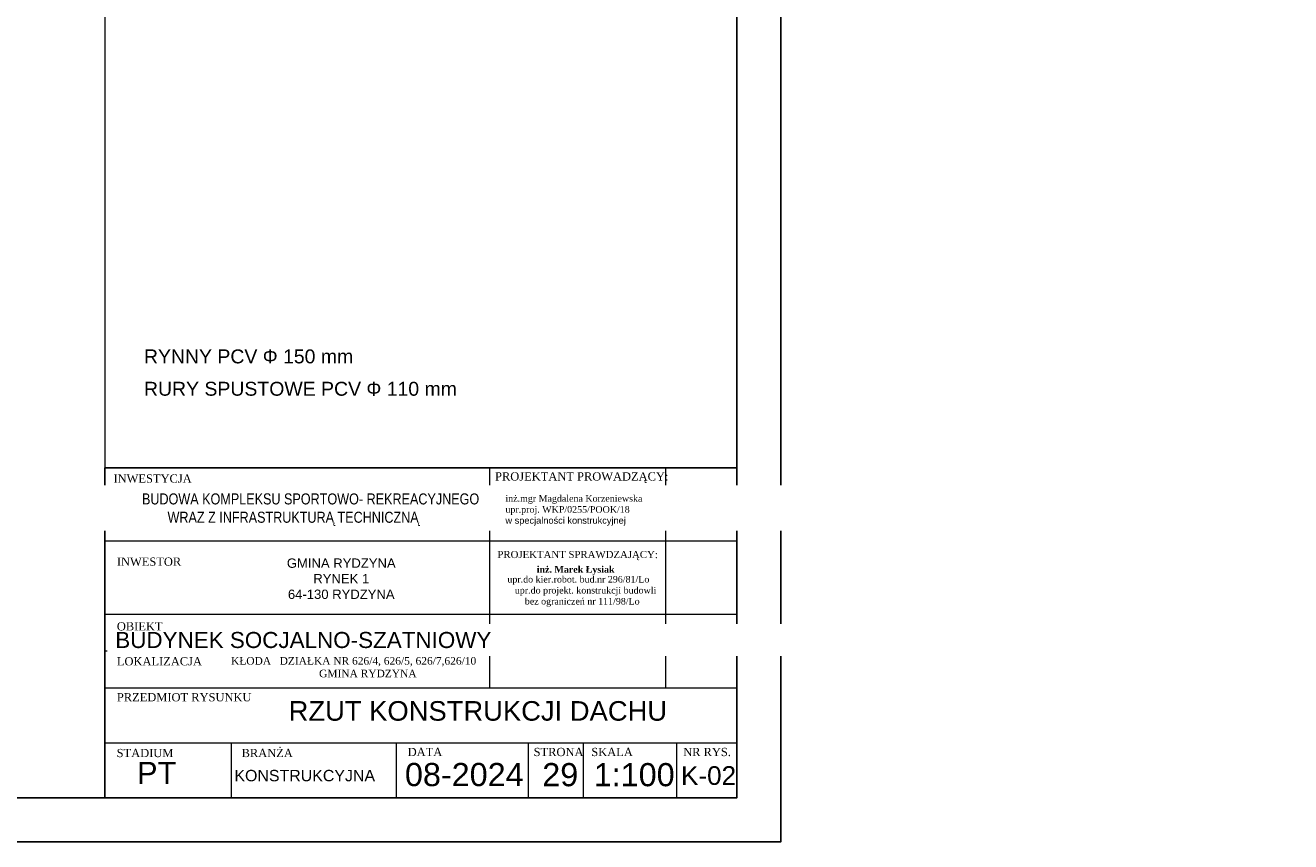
# Model space of a CAD drawing. Header units: millimetres. Extents: x 79929 to 85056, y -17684 to -14714.
# Tile 5 of 6: x 82755 to 85056, y -17684 to -16199. Entities that reach past the tile are written whole.
import ezdxf

# ---------------------------------------------------------------- set-up
doc = ezdxf.new("R2010")
doc.units = ezdxf.units.MM
doc.header["$LTSCALE"] = 100
doc.header["$MEASUREMENT"] = 0
for name, color, linetype in [('! OPISY', 4, 'Continuous'), ('! wymiarowanie', 1, 'Continuous'), ('Okno', 4, 'Continuous'), ('Warstwa4', 4, 'Continuous')]:
    doc.layers.add(name, color=color, linetype=linetype)
doc.layers.add('RAMKA I OPISY', color=4, linetype='Continuous', lineweight=18)
doc.styles.add('styl2', font='TIMES.TTF', dxfattribs={"height": 150})
doc.styles.add('styl3', font='txt.shx', dxfattribs={"height": 100})
doc.styles.add('styl4', font='TIMES.TTF', dxfattribs={"height": 100})
doc.styles.add('style4', font='TIMES.TTF', dxfattribs={"height": 15})

msp = doc.modelspace()

# ---------------------------------------------------------------- linework, layer by layer
at = {"layer": '! wymiarowanie', "color": 4}
msp.add_lwpolyline([(80159.2, -14794.2), (84049.2, -14794.2), (84049.2, -17604.2), (80159.2, -17604.2)], close=True, dxfattribs=at)
msp.add_lwpolyline([(80159.2, -14794.2), (84049.2, -14794.2), (84049.2, -17604.2), (80159.2, -17604.2)], close=True, dxfattribs=at)
at = {"layer": 'RAMKA I OPISY'}
for p, q in [((82899.2, -17004.2), (82899.2, -17404.2)), ((83599.2, -17004.2), (83599.2, -17337.5)), ((83919.2, -17004.2), (83919.2, -17404.2)), ((84049.2, -17137.5), (83599.2, -17137.5)), ((83599.2, -17337.5), (82899.2, -17337.5)), ((83599.2, -17337.5), (83599.2, -17404.2)), ((82899.2, -17404.2), (84049.2, -17404.2)), ((82899.2, -17504.2), (84049.2, -17504.2)), ((83129.2, -17504.2), (83129.2, -17604.2)), ((83429.2, -17504.2), (83429.2, -17604.2)), ((83669.2, -17504.2), (83669.2, -17604.2)), ((83769.2, -17504.2), (83769.2, -17604.2)), ((83939.2, -17504.2), (83939.2, -17604.2))]:
    msp.add_line(p, q, dxfattribs=at)
at = {"layer": 'RAMKA I OPISY', "color": 4, "linetype": 'Continuous'}
for p, q in [((84049.2, -17004.2), (82899.2, -17004.2)), ((84049.2, -17504.2), (84049.2, -17004.2)), ((83599.2, -17137.5), (82899.2, -17137.5)), ((83599.2, -17270.9), (82899.2, -17270.9)), ((84049.2, -17270.9), (83599.2, -17270.9))]:
    msp.add_line(p, q, dxfattribs=at)
at = {"layer": 'RAMKA I OPISY'}
msp.add_lwpolyline([(84049.2, -14794.2), (82899.2, -14794.2), (82899.2, -17604.2), (84049.2, -17604.2)], close=True, dxfattribs=at)
at = {"layer": 'RAMKA I OPISY', "color": 4, "linetype": 'Continuous'}
msp.add_lwpolyline([(82899.2, -17004.2), (84049.2, -17004.2), (84049.2, -17604.2), (82899.2, -17604.2)], close=True, dxfattribs=at)
at = {"layer": 'Warstwa4'}
msp.add_lwpolyline([(79929.2, -14714.2), (84129.2, -14714.2), (84129.2, -17684.2), (79929.2, -17684.2)], close=True, dxfattribs=at)
msp.add_lwpolyline([(79929.2, -14714.2), (84129.2, -14714.2), (84129.2, -17684.2), (79929.2, -17684.2)], close=True, dxfattribs=at)

# ---------------------------------------------------------------- texts
at = {"layer": '! OPISY', "linetype": 'ByBlock', "insert": (83609.1, -17012.3), "char_height": 15, "width": 378.848, "attachment_point": 1, "style": 'styl3'}
msp.add_mtext('{\\fTimes New Roman|b0|i0|c238|p18;PROJEKTANT PROWADZĄCY:}', dxfattribs=at)
at = {"layer": '! OPISY', "insert": (83628, -17053.8), "char_height": 12, "width": 530.88, "attachment_point": 1, "style": 'styl4'}
msp.add_mtext('inż.mgr Magdalena Korzeniewska \\Pupr.proj. WKP/0255/POOK/18\\P{\\fArial|b0|i0|c238|p34;w specjalności konstrukcyjnej}', dxfattribs=at)
at = {"layer": 'RAMKA I OPISY', "attachment_point": 1}
for s, insert, char_height, width, style in [('{\\fTimes New Roman|b0|i0|c238|p18;INWESTYCJA}', (82915.1, -17016.1), 15, 203.942, 'styl3'), ('{\\fTimes New Roman|b0|i0|c238|p18;INWESTOR}', (82921.2, -17167.3), 15, 203.942, 'styl3'), ('\\pxqc;{\\farial|b0|i0|c238|p34;GMINA RYDZYNA\\PRYNEK 1\\P64-130 RYDZYNA}', (83206.7, -17169), 17, 245.302, 'style4'), ('{\\fTimes New Roman|b0|i0|c238|p18;OBIEKT}', (82921.2, -17284.9), 15, 203.942, 'styl3'), ('{\\fTimes New Roman|b0|i0|c238|p18;LOKALIZACJA}', (82921.2, -17348.5), 15, 203.942, 'styl3'), ('{\\fTimes New Roman|b0|i0|c0|p18;\\C4;KŁODA   DZIAŁKA NR 626/4, 626/5, 626/7,626/10\\P\\pxqc;\\fArial|b0|i0|c0|p34;\\W5.60547;\\C256;  \\fTimes New Roman|b0|i0|c0|p18;\\W1;\\C4;GMINA RYDZYNA}', (83128.9, -17348.4), 13.77, 437.714, 'styl4'), ('{\\fTimes New Roman|b0|i0|c238|p18;PRZEDMIOT RYSUNKU}', (82921.2, -17413.9), 15, 409.181, 'styl3'), ('{\\fArial|b0|i0|c238|p34;RZUT KONSTRUKCJI DACHU}', (83233.6, -17428.5), 35.63, 2592.174, 'styl3'), ('{\\fTimes New Roman|b0|i0|c238|p18;STADIUM}', (82920.8, -17515.4), 15, 203.942, 'styl3'), ('{\\fTimes New Roman|b0|i0|c238|p18;BRANŻA}', (83148.1, -17515.4), 15, 203.942, 'styl3'), ('{\\fTimes New Roman|b0|i0|c238|p18;DATA}', (83450.2, -17513.5), 15, 203.942, 'styl3'), ('{\\fTimes New Roman|b0|i0|c238|p18;STRONA}', (83679.3, -17513.5), 15, 203.942, 'styl3'), ('{\\fTimes New Roman|b0|i0|c238|p18;SKALA}', (83784.2, -17513.5), 15, 203.942, 'styl3'), ('{\\fTimes New Roman|b0|i0|c238|p18;NR RYS.}', (83951.3, -17513.5), 15, 203.942, 'styl3'), ('{\\fArial CE|b0|i0|c238|p34;KONSTRUKCYJNA}', (83135, -17553.6), 20.731, 912.867, 'style4'), ('{\\fArial|b0|i0|c238|p34;1:100}', (83788.6, -17541.2), 42.12, 294.907, 'styl3'), ('{\\fArial|b0|i0|c238|p34;K-02}', (83947.3, -17546.9), 34, 398.125, 'styl3')]:
    msp.add_mtext(s, dxfattribs=dict(at, insert=insert, char_height=char_height, width=width, style=style))
at = {"layer": 'RAMKA I OPISY', "color": 1, "insert": (83445.2, -17541), "char_height": 42.12, "width": 295, "attachment_point": 1, "style": 'styl3'}
msp.add_mtext('{\\farial|b0|i0|c238|p34;\\C256;08-2024}', dxfattribs=at)
at = {"layer": 'RAMKA I OPISY', "lineweight": 5, "insert": (83695, -17541.2), "char_height": 42.12, "width": 294.91, "attachment_point": 1, "style": 'styl3'}
msp.add_mtext('{\\fArial|b0|i0|c238|p34;29}', dxfattribs=at)
at = {"layer": 'Warstwa4', "attachment_point": 1}
for s, insert, char_height, width, style in [('{\\fArial|b0|i0|c238|p34;RYNNY PCV \\fSymbol|b0|i0|c2|p18;F\\fArial|b0|i0|c238|p34; 150 mm}', (82970.5, -16788.8), 25.312, 1011.676, 'styl2'), ('{\\fArial|b0|i0|c238|p34;RURY SPUSTOWE PCV \\fSymbol|b0|i0|c2|p18;F\\fArial|b0|i0|c238|p34; 110 mm}', (82970.5, -16847.7), 25.312, 1011.676, 'styl2'), ('{\\fTimes New Roman|b1|i0|c238|p18;      inż. Marek Łysiak}', (83657.8, -17182.9), 12, 566.333, 'styl3'), ('{\\fTimes New Roman|b0|i0|c238|p18;\\H0.909091x;           upr.do kier.robot. bud.nr 296/81/Lo\\P              upr.do projekt. konstrukcji budowli\\P                  bez ograniczeń nr 111/98/Lo\\P\\fArial|b0|i0|c0|p34;\\H1.1x; }', (83581.7, -17200.8), 13.2, 843.16, 'styl3'), ('{\\fArial|b0|i0|c238|p34;\\H1.929515x;  PT}', (82926.9, -17539), 20.731, 912.867, 'style4')]:
    msp.add_mtext(s, dxfattribs=dict(at, insert=insert, char_height=char_height, width=width, style=style))
at = {"layer": 'Warstwa4', "linetype": 'ByBlock', "insert": (83613.4, -17155.3), "char_height": 13, "width": 378.848, "attachment_point": 1, "style": 'styl3'}
msp.add_mtext('{\\fTimes New Roman|b0|i0|c238|p18;PROJEKTANT SPRAWDZAJĄCY:}', dxfattribs=at)

# ---------------------------------------------------------------- next in the draw order: texts
at = {"layer": 'Okno', "char_height": 29.188, "width": 2123.508, "attachment_point": 1, "style": 'styl3', "bg_fill": 2}
for s, insert in [('\\pxqc;{\\fArial Narrow|b0|i0|c238|p34;\\H0.685218x;          BUDOWA KOMPLEKSU SPORTOWO- REKREACYJNEGO \\P\\H1x;WRAZ Z INFRASTRUKTURĄ TECHNICZNĄ}', (82180, -17050.7)), ('{\\farial|b0|i0|c238|p34;BUDYNEK SOCJALNO-SZATNIOWY}', (82918.3, -17302.7))]:
    msp.add_mtext(s, dxfattribs=dict(at, insert=insert))

doc.saveas('drawing.dxf')
